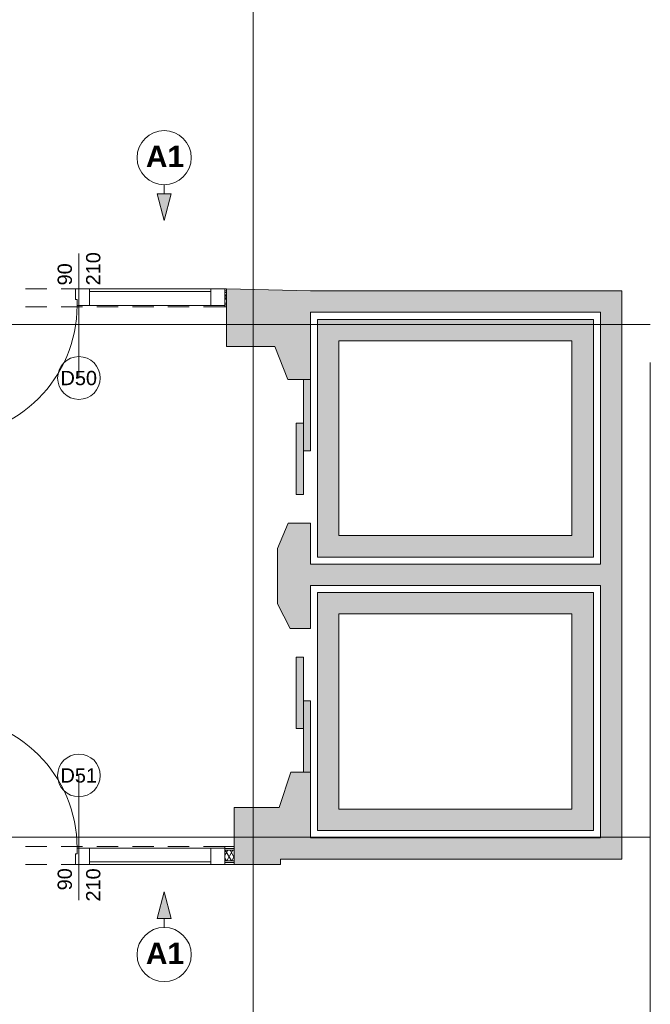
# Paper-space layout 'A-48 WYKOŃCZENIA ŚCIAN - PIĘTRO 3' of a CAD drawing. Header units: millimetres. Extents: x 0 to 500, y 0 to 350.
# Tile 10 of 17: x 294 to 338, y 123 to 193. Entities that reach past the tile are written whole.
import ezdxf
from ezdxf.xclip import XClip

# ---------------------------------------------------------------- set-up
doc = ezdxf.new("R2010")
doc.units = ezdxf.units.MM
doc.header["$MEASUREMENT"] = 0
doc.header["$XCLIPFRAME"] = 0
for name, pattern in [('DASHDOTX2', [1000, 500, -250, 0, -250]), ('Przer. długie kreski', [2.5, 1.5, -1]), ('PRZERYWANA_DU_A', [550, 350.0000000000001, -199.9999999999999])]:
    doc.linetypes.add(name, pattern=pattern)
for name, color, linetype, lineweight in [('0_Nr_pióra__2', 8, 'Continuous', 13), ('A__OKŁADZINY ŚCIAN_Nr_pióra__1', 7, 'Continuous', 20), ('A_winda_Nr_pióra__1', 7, 'Continuous', 20), ('A_ściany proj_Nr_pióra__1', 7, 'Continuous', 20), ('A_ściany_Nr_pióra__1', 7, 'Continuous', 20), ('Drzwi Archicad_Nr_pióra__1', 7, 'Continuous', 20), ('Drzwi Archicad_Nr_pióra__3', 252, 'Continuous', 13), ('Znaczniki drzwi Archicada_Nr_pióra__3', 252, 'Continuous', 13)]:
    doc.layers.add(name, color=color, linetype=linetype, lineweight=lineweight)
for name, color, linetype in [('A__OKŁADZINY ŚCIAN', 7, 'Continuous'), ('A_podrys', 7, 'Continuous'), ('A_winda', 7, 'Continuous'), ('A_ściany', 7, 'Continuous'), ('A_ściany proj', 7, 'Continuous')]:
    doc.layers.add(name, color=color, linetype=linetype)
doc.layers.add('A_osie_Nr_pióra__16', color=7, linetype='Continuous', lineweight=5, true_color=0x0f0f0f)
doc.layers.add('A_ściany proj_Nr_pióra__21', color=7, linetype='Continuous', lineweight=5, true_color=0xb0b0b0)
doc.styles.add('STYL_AUTOMATYCZNY_3', font='arial.ttf')
doc.styles.add('STYL_AUTOMATYCZNY_4', font='arial.ttf')
pattern_1 = [(0, (-1530.842002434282, -273.8946415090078), (0, 1), [0, -1])]
pattern_2 = [(60.00000000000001, (-1530.842002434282, -273.8946415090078), (-0.2598076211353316, 0.1499999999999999), []), (120, (-1530.842002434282, -273.8946415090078), (0.2598076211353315, 0.15), [])]

# ---------------------------------------------------------------- blocks, each defined once
blk = doc.blocks.new('Rysunek_2_2', base_point=(-1530.842002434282, -273.8946415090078))
at = {"layer": 'A__OKŁADZINY ŚCIAN', "linetype": 'Continuous', "lineweight": 0, "true_color": 0x000000}
for points in [[(304.2127509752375, 178.4826131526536), (304.7127509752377, 180.3486381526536), (303.7127509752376, 180.3486381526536)], [(304.2127509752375, 131.3532979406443), (303.7127509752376, 129.4872729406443), (304.7127509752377, 129.4872729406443)]]:
    blk.add_hatch(color=18, dxfattribs=at).paths.add_polyline_path(points)
at = {"layer": 'A_winda', "linetype": 'Continuous', "lineweight": 0, "true_color": 0xfdfdfd}
h = blk.add_hatch(color=7, dxfattribs=at)
h.paths.add_polyline_path([(314.9893315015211, 171.5301925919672), (314.9893315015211, 154.8556925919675), (334.3493315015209, 154.8556925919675), (334.3493315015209, 171.5301925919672)])
h.paths.add_polyline_path([(332.8493315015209, 170.0301925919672), (332.8493315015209, 156.3556925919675), (316.4893315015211, 156.3556925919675), (316.4893315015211, 170.0301925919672)], flags=0)
for points in [[(313.9893315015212, 162.3088143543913), (314.4893315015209, 162.3088143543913), (314.4893315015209, 167.3088143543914), (313.9893315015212, 167.3088143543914)], [(313.4893315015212, 159.2493770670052), (313.9893315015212, 159.2493770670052), (313.9893315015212, 164.2493770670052), (313.4893315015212, 164.2493770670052)], [(313.4893315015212, 147.8172684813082), (313.4893315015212, 142.8172684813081), (313.9893315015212, 142.8172684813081), (313.9893315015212, 147.8172684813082)], [(313.9893315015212, 144.757831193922), (313.9893315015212, 139.7578311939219), (314.4893315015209, 139.7578311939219), (314.4893315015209, 144.757831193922)]]:
    blk.add_hatch(color=7, dxfattribs=at).paths.add_polyline_path(points)
h = blk.add_hatch(color=7, dxfattribs=at)
h.paths.add_polyline_path([(334.3493315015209, 152.3556925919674), (314.9893315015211, 152.3556925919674), (314.9893315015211, 135.6481925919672), (334.3493315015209, 135.6481925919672)])
h.paths.add_polyline_path([(332.8493315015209, 150.8556925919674), (332.8493315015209, 137.1481925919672), (316.4893315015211, 137.1481925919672), (316.4893315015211, 150.8556925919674)], flags=0)
at = {"layer": 'A_ściany', "linetype": 'Continuous', "lineweight": 0, "true_color": 0x000000}
for points in [[(314.4893313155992, 173.530192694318), (308.5893315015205, 173.6701925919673), (308.5893315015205, 169.6301924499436), (311.9893318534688, 169.6301924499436), (312.8993311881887, 167.3088142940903), (314.4893313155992, 167.3088142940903)], [(336.3493315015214, 173.5301925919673), (314.4893315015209, 173.5301925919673), (314.4893315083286, 172.0301925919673), (336.3493315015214, 172.0301925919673)], [(336.3493315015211, 133.6481925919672), (336.3493315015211, 172.0301925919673), (334.8493315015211, 172.0301925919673), (334.8493315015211, 135.1481925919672)], [(312.1789183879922, 151.5573209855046), (313.0703070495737, 149.8478310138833), (314.4893316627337, 149.8478310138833), (314.4893313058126, 157.228813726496), (312.9193311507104, 157.2288144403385), (312.1789183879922, 155.4573211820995)], [(314.489331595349, 152.8556925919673), (334.8493315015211, 152.8556925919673), (334.8493315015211, 154.3556925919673), (314.4893315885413, 154.3556925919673)], [(312.2777102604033, 137.2762583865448), (309.1393314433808, 137.2762583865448), (309.1393314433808, 133.2762584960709), (312.3782460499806, 133.2762584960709), (312.3782460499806, 133.6481925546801), (314.4893320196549, 133.6481925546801), (314.4893316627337, 139.7578310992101), (313.1103072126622, 139.7578310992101)], [(314.489331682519, 133.6481925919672), (336.3493315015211, 133.6481925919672), (334.8493315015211, 135.1481925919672), (314.4893316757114, 135.1481925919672)]]:
    blk.add_hatch(color=18, dxfattribs=at).paths.add_polyline_path(points)
at = {"layer": 'A_ściany proj', "linetype": 'Continuous', "lineweight": 13}
h = blk.add_hatch(dxfattribs=at)
h.set_pattern_fill('gypsum_0002', color=8, style=0, pattern_type=2)
h.set_pattern_definition(pattern_1)
h.paths.add_polyline_path([(308.5893315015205, 173.6701925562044), (308.4793315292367, 173.6701925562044), (308.4793315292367, 173.5451925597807), (308.5893315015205, 173.5451925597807)])
h = blk.add_hatch(dxfattribs=at)
h.set_pattern_fill('gypsum_0002', color=8, style=0, pattern_type=2)
h.set_pattern_definition(pattern_1)
h.paths.add_polyline_path([(308.5893315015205, 173.5451925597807), (308.4793315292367, 173.5451925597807), (308.4793315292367, 173.420192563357), (308.5893315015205, 173.420192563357)])
h = blk.add_hatch(dxfattribs=at)
h.set_pattern_fill('batt_insulation_0002', color=8, style=0, pattern_type=2)
h.set_pattern_definition(pattern_2)
h.paths.add_polyline_path([(308.5893315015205, 173.420192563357), (308.4793315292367, 173.420192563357), (308.4793315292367, 172.6701925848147), (308.5893315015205, 172.6701925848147)])
h = blk.add_hatch(dxfattribs=at)
h.set_pattern_fill('gypsum_0002', color=8, style=0, pattern_type=2)
h.set_pattern_definition(pattern_1)
h.paths.add_polyline_path([(308.4793315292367, 172.6701925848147), (308.4793315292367, 172.545192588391), (308.5893315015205, 172.545192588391), (308.5893315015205, 172.6701925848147)])
h = blk.add_hatch(dxfattribs=at)
h.set_pattern_fill('gypsum_0002', color=8, style=0, pattern_type=2)
h.set_pattern_definition(pattern_1)
h.paths.add_polyline_path([(308.4793315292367, 172.4201925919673), (308.5893315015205, 172.4201925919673), (308.5893315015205, 172.545192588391), (308.4793315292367, 172.545192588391)])
h = blk.add_hatch(dxfattribs=at)
h.set_pattern_fill('gypsum_0002', color=8, style=0, pattern_type=2)
h.set_pattern_definition(pattern_1)
h.paths.add_polyline_path([(308.4793313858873, 134.5262585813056), (308.4793313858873, 134.4012584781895), (309.1393315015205, 134.4012584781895), (309.1393315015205, 134.5262585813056)])
h = blk.add_hatch(dxfattribs=at)
h.set_pattern_fill('gypsum_0002', color=8, style=0, pattern_type=2)
h.set_pattern_definition(pattern_1)
h.paths.add_polyline_path([(309.1393315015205, 134.4012584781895), (308.4793313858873, 134.4012584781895), (308.4793313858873, 134.2762583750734), (309.1393315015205, 134.2762583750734)])
h = blk.add_hatch(dxfattribs=at)
h.set_pattern_fill('batt_insulation_0002', color=8, style=0, pattern_type=2)
h.set_pattern_definition(pattern_2)
h.paths.add_polyline_path([(309.1393315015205, 134.2762583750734), (308.4793313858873, 134.2762583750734), (308.4793313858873, 133.5262583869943), (309.1393315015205, 133.5262583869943)])
h = blk.add_hatch(dxfattribs=at)
h.set_pattern_fill('gypsum_0002', color=8, style=0, pattern_type=2)
h.set_pattern_definition(pattern_1)
h.paths.add_polyline_path([(309.1393315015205, 133.5262583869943), (308.4793313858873, 133.5262583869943), (308.4793313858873, 133.401258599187), (309.1393315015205, 133.401258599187)])
h = blk.add_hatch(dxfattribs=at)
h.set_pattern_fill('gypsum_0002', color=8, style=0, pattern_type=2)
h.set_pattern_definition(pattern_1)
h.paths.add_polyline_path([(308.4793313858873, 133.2762584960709), (309.1393315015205, 133.2762584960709), (309.1393315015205, 133.401258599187), (308.4793313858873, 133.401258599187)])
at = {"layer": '0_Nr_pióra__2', "color": 8, "linetype": 'PRZERYWANA_DU_A', "lineweight": 13, "flags": 128}
blk.add_lwpolyline([(338.3493315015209, 105.1801925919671), (338.3493315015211, 200.1801925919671)], dxfattribs=at)
at = {"layer": 'A__OKŁADZINY ŚCIAN_Nr_pióra__1', "color": 7, "linetype": 'Continuous', "lineweight": 20}
for p, q in [((304.2127520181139, 180.9826146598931), (304.2127520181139, 180.3486376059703)), ((303.7127499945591, 180.3486376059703), (304.71275030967, 180.3486376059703)), ((304.2127520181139, 178.4826120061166), (303.7127499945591, 180.3486376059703)), ((304.2127520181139, 178.4826120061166), (304.71275030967, 180.3486376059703)), ((304.2127520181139, 131.353298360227), (303.7127499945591, 129.4872727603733)), ((304.2127520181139, 131.353298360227), (304.71275030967, 129.4872727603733)), ((304.71275030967, 129.4872727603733), (303.7127499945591, 129.4872727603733)), ((304.2127520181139, 128.8532994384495), (304.2127520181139, 129.4872727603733))]:
    blk.add_line(p, q, dxfattribs=at)
for centre in [(304.2127509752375, 182.885441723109), (304.2127509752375, 126.9504693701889)]:
    blk.add_circle(centre, 1.902828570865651, dxfattribs=at)
at = {"layer": 'A_osie_Nr_pióra__16', "color": 250, "linetype": 'DASHDOTX2', "lineweight": 5, "true_color": 0x0f0f0f}
for p, q in [((310.4551078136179, 254.6381671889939), (310.4551078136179, 105.1801932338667)), ((338.3493305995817, 171.1801900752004), (114.1504390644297, 171.1801900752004)), ((338.3493305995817, 135.180196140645), (114.1504390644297, 135.180196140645))]:
    blk.add_line(p, q, dxfattribs=at)
at = {"layer": 'A_winda_Nr_pióra__1', "color": 7, "linetype": 'PRZERYWANA_DU_A', "lineweight": 20, "flags": 128}
for points in [[(314.9893315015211, 171.5301925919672), (334.3493315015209, 171.5301925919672), (334.3493315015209, 154.8556925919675), (314.9893315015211, 154.8556925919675)], [(332.8493315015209, 170.0301925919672), (332.8493315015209, 156.3556925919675), (316.4893315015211, 156.3556925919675), (316.4893315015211, 170.0301925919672)], [(334.3493315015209, 152.3556925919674), (314.9893315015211, 152.3556925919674), (314.9893315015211, 135.6481925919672), (334.3493315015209, 135.6481925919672)], [(332.8493315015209, 150.8556925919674), (332.8493315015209, 137.1481925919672), (316.4893315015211, 137.1481925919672), (316.4893315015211, 150.8556925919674)]]:
    blk.add_lwpolyline(points, close=True, dxfattribs=at)
at = {"layer": 'A_winda_Nr_pióra__1', "color": 7, "linetype": 'Continuous', "lineweight": 20, "flags": 128}
for points in [[(313.9893315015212, 162.3088143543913), (313.9893315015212, 167.3088143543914), (314.4893315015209, 167.3088143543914), (314.4893315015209, 162.3088143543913)], [(313.4893315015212, 159.2493770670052), (313.4893315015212, 164.2493770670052), (313.9893315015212, 164.2493770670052), (313.9893315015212, 159.2493770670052)], [(313.4893315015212, 147.8172684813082), (313.4893315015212, 142.8172684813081), (313.9893315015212, 142.8172684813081), (313.9893315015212, 147.8172684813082)], [(313.9893315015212, 144.757831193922), (313.9893315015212, 139.7578311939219), (314.4893315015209, 139.7578311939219), (314.4893315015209, 144.757831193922)]]:
    blk.add_lwpolyline(points, close=True, dxfattribs=at)
at = {"layer": 'A_ściany proj_Nr_pióra__1', "color": 7, "linetype": 'Continuous', "lineweight": 20, "flags": 128}
for points in [[(308.5893315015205, 173.6701925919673), (308.4793315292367, 173.6701925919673)], [(308.4793315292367, 172.4201925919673), (308.5893315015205, 172.4201925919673)], [(309.1393315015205, 134.5262584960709), (308.4793313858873, 134.5262584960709)], [(308.4793313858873, 133.2762584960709), (309.1393315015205, 133.2762584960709)]]:
    blk.add_lwpolyline(points, dxfattribs=at)
at = {"layer": 'A_ściany proj_Nr_pióra__21', "color": 253, "linetype": 'Continuous', "lineweight": 5, "true_color": 0xb0b0b0}
for p, q in [((308.4793299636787, 173.6701918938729), (308.4793299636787, 173.5451923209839)), ((308.5893306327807, 173.5451923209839), (308.4793299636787, 173.5451923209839)), ((308.4793299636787, 173.5451923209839), (308.4793299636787, 173.420192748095)), ((308.5893306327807, 173.420192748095), (308.4793299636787, 173.420192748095)), ((308.4793299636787, 173.420192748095), (308.4793299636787, 172.6701915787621)), ((308.4793299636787, 172.6701915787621), (308.5893306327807, 172.6701915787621)), ((308.4793299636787, 172.6701915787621), (308.4793299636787, 172.5451920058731)), ((308.4793299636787, 172.5451920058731), (308.5893306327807, 172.5451920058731)), ((308.4793299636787, 172.5451920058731), (308.4793299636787, 172.5201913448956)), ((308.4793299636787, 172.5201913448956), (308.4793299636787, 172.4201924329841)), ((308.4793299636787, 134.4262598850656), (308.4793299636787, 134.526258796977)), ((308.4793299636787, 134.401259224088), (308.4793299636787, 134.4262598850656)), ((309.1393302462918, 134.401259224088), (308.4793299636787, 134.401259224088)), ((308.4793299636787, 134.276259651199), (308.4793299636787, 134.401259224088)), ((309.1393302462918, 134.276259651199), (308.4793299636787, 134.276259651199)), ((308.4793299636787, 133.5262584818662), (308.4793299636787, 134.276259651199)), ((308.4793299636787, 133.5262584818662), (309.1393302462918, 133.5262584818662)), ((308.4793299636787, 133.4012589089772), (308.4793299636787, 133.5262584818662)), ((308.4793299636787, 133.4012589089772), (309.1393302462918, 133.4012589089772)), ((308.4793299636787, 133.2762593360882), (308.4793299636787, 133.4012589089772))]:
    blk.add_line(p, q, dxfattribs=at)
at = {"layer": 'A_ściany proj_Nr_pióra__21', "color": 253, "linetype": 'Continuous', "lineweight": 5, "true_color": 0xb0b0b0, "flags": 128}
for points in [[(308.5893315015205, 173.6701925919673), (308.5893315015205, 173.5451925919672)], [(308.5893315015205, 173.5451925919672), (308.5893315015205, 173.4201925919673)], [(308.5893315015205, 173.4201925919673), (308.5893315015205, 172.6701925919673)], [(308.5893315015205, 172.6701925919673), (308.5893315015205, 172.5451925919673)], [(308.5893315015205, 172.5451925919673), (308.5893315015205, 172.4201925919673)], [(309.1393315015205, 134.4012584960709), (309.1393315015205, 134.5262584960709)], [(309.1393315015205, 134.2762584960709), (309.1393315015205, 134.4012584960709)], [(309.1393315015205, 133.5262584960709), (309.1393315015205, 134.2762584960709)], [(309.1393315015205, 133.4012584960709), (309.1393315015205, 133.5262584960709)], [(309.1393315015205, 133.2762584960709), (309.1393315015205, 133.4012584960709)]]:
    blk.add_lwpolyline(points, dxfattribs=at)
at = {"layer": 'A_ściany_Nr_pióra__1', "color": 7, "linetype": 'Continuous', "lineweight": 20}
for p, q in [((314.4893298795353, 167.3088130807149), (312.8993303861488, 167.3088130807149)), ((312.9193301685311, 157.2288145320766), (314.4893298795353, 157.2288145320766)), ((314.4893336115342, 149.8478312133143), (313.070308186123, 149.8478312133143)), ((313.1103077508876, 139.7578309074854), (314.4893336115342, 139.7578309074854))]:
    blk.add_line(p, q, dxfattribs=at)
at = {"layer": 'A_ściany_Nr_pióra__1', "color": 7, "linetype": 'Continuous', "lineweight": 20, "flags": 128}
for points in [[(314.4893315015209, 173.5301925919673), (308.5893315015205, 173.6701925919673)], [(308.5893315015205, 173.6701925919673), (308.5893315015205, 169.6301924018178)], [(336.3493315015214, 173.5301925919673), (314.4893315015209, 173.5301925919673)], [(336.3493315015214, 172.0301925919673), (336.3493315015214, 173.5301925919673)], [(314.4893315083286, 172.0301925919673), (334.8493315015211, 172.0301925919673)], [(314.4893315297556, 167.30881441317), (314.4893315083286, 172.0301925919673)], [(334.8493315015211, 172.0301925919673), (334.8493315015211, 154.3556925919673)], [(336.3493315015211, 133.6481925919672), (336.3493315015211, 172.0301925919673)], [(308.5893315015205, 169.6301924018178), (311.9893317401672, 169.6301924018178)], [(311.9893317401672, 169.6301924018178), (312.8993312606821, 167.308814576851)], [(312.9193315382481, 157.2288143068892), (312.1789182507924, 155.457321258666)], [(314.4893315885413, 154.3556925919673), (314.4893315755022, 157.2288137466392)], [(312.1789182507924, 155.457321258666), (312.1789182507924, 151.5573207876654)], [(334.8493315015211, 154.3556925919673), (314.4893315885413, 154.3556925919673)], [(314.489331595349, 152.8556925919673), (334.8493315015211, 152.8556925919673)], [(314.4893316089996, 149.847830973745), (314.4893315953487, 152.8556925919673)], [(334.8493315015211, 152.8556925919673), (334.8493315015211, 135.1481925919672)], [(312.1789182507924, 151.5573207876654), (313.0703074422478, 149.8478311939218)], [(313.1103074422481, 139.7578311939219), (312.277710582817, 137.2762584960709)], [(314.4893316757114, 135.1481925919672), (314.4893316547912, 139.7578314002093)], [(312.277710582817, 137.2762584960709), (309.1393315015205, 137.2762584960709)], [(309.1393315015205, 137.2762584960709), (309.1393315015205, 133.2762584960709)], [(334.8493315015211, 135.1481925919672), (314.4893316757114, 135.1481925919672)], [(312.3782460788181, 133.2762584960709), (312.3782460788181, 133.6481925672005)], [(312.3782460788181, 133.6481925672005), (314.489331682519, 133.6481925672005)], [(314.489331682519, 133.6481925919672), (336.3493315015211, 133.6481925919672)], [(309.1393315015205, 133.2762584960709), (312.3782460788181, 133.2762584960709)]]:
    blk.add_lwpolyline(points, dxfattribs=at)
at = {"layer": 'Drzwi Archicad_Nr_pióra__1', "color": 7, "linetype": 'Continuous', "lineweight": 20}
for p, q in [((314.4893298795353, 167.3088130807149), (312.8993303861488, 167.3088130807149)), ((312.9193301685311, 157.2288145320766), (314.4893298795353, 157.2288145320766)), ((314.4893336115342, 149.8478312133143), (313.070308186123, 149.8478312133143)), ((313.1103077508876, 139.7578309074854), (314.4893336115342, 139.7578309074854))]:
    blk.add_line(p, q, dxfattribs=at)
at = {"layer": 'Drzwi Archicad_Nr_pióra__3', "color": 252, "linetype": 'Przer. długie kreski', "lineweight": 13}
for p, q in [((308.4793299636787, 173.6701918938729), (287.9793328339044, 173.6701918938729)), ((308.4793299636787, 172.4201924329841), (287.9793328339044, 172.4201924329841)), ((308.4793299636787, 134.526258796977), (287.9793328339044, 134.526258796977)), ((308.4793299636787, 133.2762593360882), (287.9793328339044, 133.2762593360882))]:
    blk.add_line(p, q, dxfattribs=at)
at = {"layer": 'Drzwi Archicad_Nr_pióra__3', "color": 252, "linetype": 'Continuous', "lineweight": 13}
for p, q in [((297.9793322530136, 173.6701918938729), (297.9793322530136, 172.920194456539)), ((298.9793325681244, 173.6701918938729), (297.9793322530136, 173.6701918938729)), ((298.9793325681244, 172.5201913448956), (298.9793325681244, 173.6701918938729)), ((298.9793325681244, 173.6701918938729), (307.479329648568, 173.6701918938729)), ((298.9793325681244, 172.5201913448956), (298.9793325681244, 173.6701918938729)), ((307.479329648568, 173.4901938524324), (298.9793325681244, 173.4901938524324)), ((308.4793299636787, 173.6701918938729), (307.479329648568, 173.6701918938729)), ((307.479329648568, 173.6701918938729), (307.479329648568, 172.5201913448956)), ((307.479329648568, 173.6701918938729), (307.479329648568, 172.5201913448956)), ((308.4793299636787, 172.5201913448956), (308.4793299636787, 173.6701918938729)), ((308.4793299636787, 173.6701918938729), (308.4793299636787, 173.5451923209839)), ((308.4793299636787, 173.6701918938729), (308.4793299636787, 173.5451923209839)), ((308.4793299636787, 173.5451923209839), (308.4793299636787, 173.420192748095)), ((308.4793299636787, 173.5451923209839), (308.4793299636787, 173.420192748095)), ((297.9793322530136, 172.920194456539), (298.0993309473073, 172.920194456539)), ((298.0993309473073, 172.920194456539), (298.0993309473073, 172.5201913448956)), ((308.4793299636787, 173.420192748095), (308.4793299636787, 172.6701915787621)), ((308.4793299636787, 173.420192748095), (308.4793299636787, 172.6701915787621)), ((298.0993309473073, 172.5201913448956), (298.9793325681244, 172.5201913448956)), ((307.479329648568, 172.5201913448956), (298.9793325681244, 172.5201913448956)), ((298.9793325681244, 172.5201913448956), (307.479329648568, 172.5201913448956)), ((307.479329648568, 172.5201913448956), (308.4793299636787, 172.5201913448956)), ((308.4793299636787, 172.6701915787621), (308.4793299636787, 172.5451920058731)), ((308.4793299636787, 172.6701915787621), (308.4793299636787, 172.5451920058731)), ((308.4793299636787, 172.5451920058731), (308.4793299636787, 172.5201913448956)), ((308.4793299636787, 172.5451920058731), (308.4793299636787, 172.5201913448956)), ((308.4793299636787, 172.5201913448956), (308.4793299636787, 172.4201924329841)), ((298.0993309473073, 134.0262567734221), (298.0993309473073, 134.4262598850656)), ((298.0993309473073, 134.4262598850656), (298.9793325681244, 134.4262598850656)), ((298.9793325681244, 134.4262598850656), (298.9793325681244, 133.2762593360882)), ((307.479329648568, 134.4262598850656), (298.9793325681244, 134.4262598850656)), ((298.9793325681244, 134.4262598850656), (298.9793325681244, 133.2762593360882)), ((298.9793325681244, 134.4262598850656), (307.479329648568, 134.4262598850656)), ((307.479329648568, 133.2762593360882), (307.479329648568, 134.4262598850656)), ((307.479329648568, 134.4262598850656), (308.4793299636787, 134.4262598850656)), ((307.479329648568, 133.2762593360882), (307.479329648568, 134.4262598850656)), ((308.4793299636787, 134.4262598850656), (308.4793299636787, 134.526258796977)), ((308.4793299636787, 134.4262598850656), (308.4793299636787, 133.2762593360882)), ((308.4793299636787, 134.401259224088), (308.4793299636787, 134.4262598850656)), ((308.4793299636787, 134.401259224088), (308.4793299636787, 134.4262598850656)), ((308.4793299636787, 134.276259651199), (308.4793299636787, 134.401259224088)), ((308.4793299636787, 134.276259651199), (308.4793299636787, 134.401259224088)), ((308.4793299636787, 133.5262584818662), (308.4793299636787, 134.276259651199)), ((308.4793299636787, 133.5262584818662), (308.4793299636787, 134.276259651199)), ((297.9793322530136, 133.2762593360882), (297.9793322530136, 134.0262567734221)), ((297.9793322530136, 134.0262567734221), (298.0993309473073, 134.0262567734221)), ((307.479329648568, 133.4562573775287), (298.9793325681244, 133.4562573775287)), ((308.4793299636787, 133.4012589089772), (308.4793299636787, 133.5262584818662)), ((308.4793299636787, 133.4012589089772), (308.4793299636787, 133.5262584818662)), ((308.4793299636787, 133.2762593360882), (308.4793299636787, 133.4012589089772)), ((308.4793299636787, 133.2762593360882), (308.4793299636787, 133.4012589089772)), ((298.9793325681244, 133.2762593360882), (297.9793322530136, 133.2762593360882)), ((298.9793325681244, 133.2762593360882), (307.479329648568, 133.2762593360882)), ((308.4793299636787, 133.2762593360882), (307.479329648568, 133.2762593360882))]:
    blk.add_line(p, q, dxfattribs=at)
for centre, start, end in [((288.8593315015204, 172.5201925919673), 270, 0), ((288.8593315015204, 134.4262584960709), 0, 90)]:
    blk.add_arc(centre, 9.24000000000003, start, end, dxfattribs=at)
at = {"layer": 'Znaczniki drzwi Archicada_Nr_pióra__3', "color": 252, "linetype": 'Continuous', "lineweight": 13}
for p, q in [((298.2293313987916, 167.4201908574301), (298.2293313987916, 176.1701908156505)), ((298.2293313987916, 139.5262566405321), (298.2293313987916, 130.7762566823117))]:
    blk.add_line(p, q, dxfattribs=at)
at = {"layer": 'Znaczniki drzwi Archicada_Nr_pióra__3', "color": 252, "linetype": 'Continuous', "lineweight": 13, "flags": 128}
for points in [[(296.7293315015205, 167.4201925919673, 0.9999999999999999), (299.7293315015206, 167.4201925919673, 0.9999999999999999)], [(299.7293315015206, 139.5262584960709, 0.9999999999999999), (296.7293315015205, 139.5262584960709, 0.9999999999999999)]]:
    blk.add_lwpolyline(points, format="xyb", close=True, dxfattribs=at)
at = {"layer": 'A__OKŁADZINY ŚCIAN_Nr_pióra__1', "color": 7, "linetype": 'Continuous', "lineweight": 20, "char_height": 1.5, "attachment_point": 4, "style": 'STYL_AUTOMATYCZNY_3'}
for insert in [(302.9304609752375, 182.9711595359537), (302.9304609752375, 127.0361871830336)]:
    blk.add_mtext('\\A1;{\\pql;\\fArial|b1|i0|c238|p0;\\W1.000000;A1}', dxfattribs=dict(at, insert=insert))
at = {"layer": 'Znaczniki drzwi Archicada_Nr_pióra__3', "color": 252, "linetype": 'Continuous', "lineweight": 13, "char_height": 1, "attachment_point": 7, "style": 'STYL_AUTOMATYCZNY_4'}
for s, insert, rotation in [('\\A1;{\\pql;\\fArial CE|b0|i0|c238|p0;\\W1.000000;210}', (299.74655783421, 173.9201925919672), 89.99999999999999), ('\\A1;{\\pql;\\fArial CE|b0|i0|c238|p0;\\W1.000000;90}', (297.74655783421, 173.9201925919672), 89.99999999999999), ('\\A1;{\\pql;\\fArial CE|b0|i0|c238|p0;\\W1.000000;90}', (297.74655783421, 131.4559384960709), 90), ('\\A1;{\\pql;\\fArial CE|b0|i0|c238|p0;\\W1.000000;210}', (299.74655783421, 130.6707884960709), 90)]:
    blk.add_mtext(s, dxfattribs=dict(at, insert=insert, rotation=rotation))
for s, insert in [('\\A1;{\\pql;\\fArial CE|b0|i0|c238|p0;\\W1.000000;D50}', (296.9344065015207, 166.9029662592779)), ('\\A1;{\\pql;\\fArial CE|b0|i0|c238|p0;\\W1.000000;D51}', (296.9344065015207, 139.0090321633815))]:
    blk.add_mtext(s, dxfattribs=dict(at, insert=insert))

psp = doc.layouts.new('A-48 WYKOŃCZENIA ŚCIAN - PIĘTRO 3')

# ---------------------------------------------------------------- block references
at = {"layer": 'A_podrys', "color": 37, "linetype": 'Continuous', "lineweight": 5, "true_color": 0x656532}
ref = psp.add_blockref('Rysunek_2_2', (-1530.842002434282, -273.8946415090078), dxfattribs=at)
XClip(ref).set_block_clipping_path([(87.89936025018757, 105.1801925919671), (338.349331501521, 313.9901925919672)])

doc.saveas('drawing.dxf')
